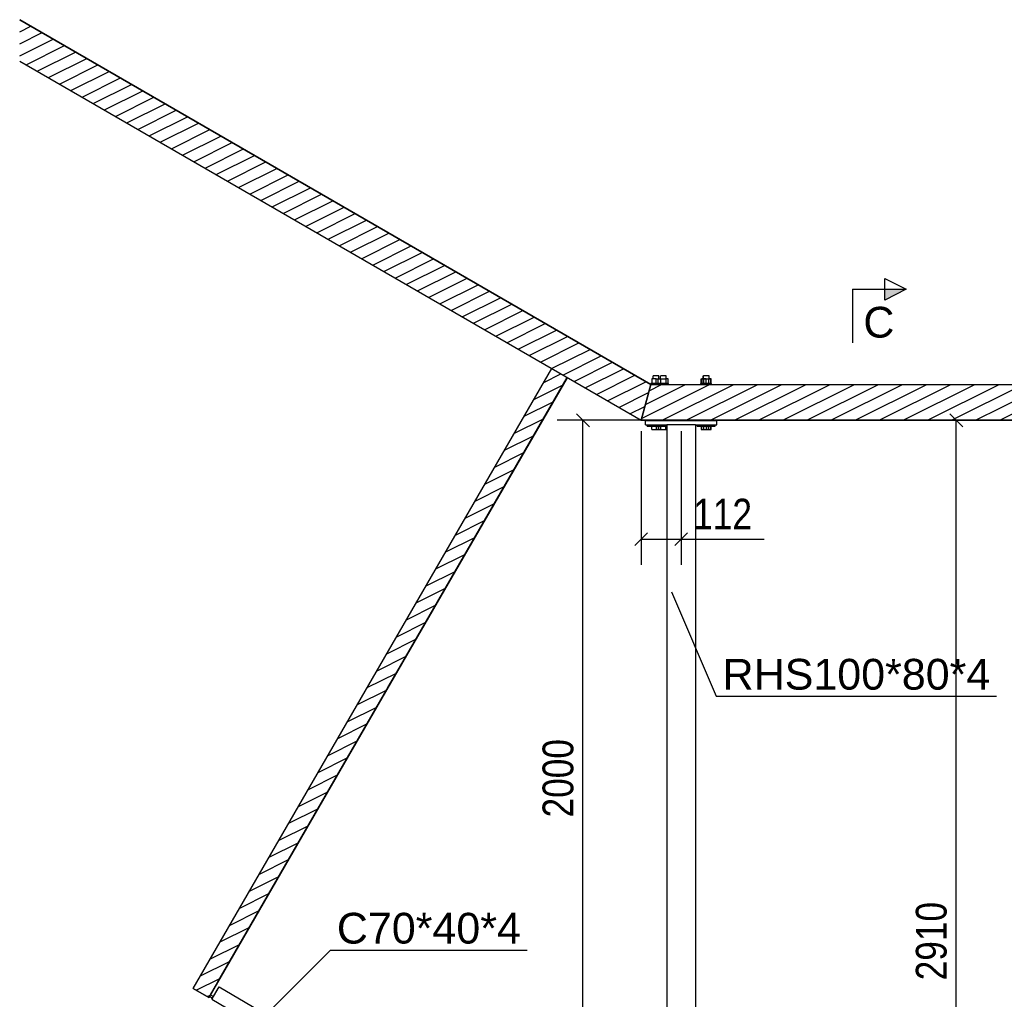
# Model space of a CAD drawing. Header units: millimetres. Extents: x 30 to 140409, y 21 to 10629.
# Tile 16 of 37: x 76543 to 79293, y 4118 to 6854. Entities that reach past the tile are written whole.
import ezdxf

# ---------------------------------------------------------------- set-up
doc = ezdxf.new("R2010")
doc.units = ezdxf.units.MM
doc.styles.add('Arial', font='ARIAL.TTF', dxfattribs={"height": 0.2})
doc.styles.add('Arial Narrow', font='ARIALN.TTF', dxfattribs={"height": 0.2})

# ---------------------------------------------------------------- blocks, each defined once
blk = doc.blocks.new('Part-22278 - 1314')
h = blk.add_hatch()
h.set_pattern_fill('', color=96, scale=30, style=0, pattern_type=0)
h.set_pattern_definition([(26.565, (78278.454, 5735.11), (-33.67596, 16.838), [])])
h.paths.add_polyline_path([(76542.7, 6738.7), (78278.5, 5735.1), (78305.3, 5835.1), (76542.7, 6854.2)])
at = {"color": 96}
for p, q in [((76542.7, 6854.2), (78305.3, 5835.1)), ((78305.3, 5835.1), (76542.7, 6854.2)), ((76542.7, 6738.7), (78278.5, 5735.1)), ((78305.3, 5835.1), (78278.5, 5735.1)), ((78305.3, 5835.1), (78305.3, 5835.1))]:
    blk.add_line(p, q, dxfattribs=at)
blk = doc.blocks.new('Part-22263 - 1314')
h = blk.add_hatch()
h.set_pattern_fill('', color=96, scale=30, style=0, pattern_type=0)
h.set_pattern_definition([(26.565, (77074.36, 4128.803), (-33.67596, 16.838), [])])
h.paths.add_polyline_path([(77070.8, 4122.7), (77074.4, 4128.8), (77075.3, 4130.5), (77095.9, 4166), (78072.1, 5854.4), (78068.7, 5856.4), (78032.3, 5877.4), (78028.8, 5879.4), (77027.6, 4147.7)])
at = {"color": 96}
for p, q in [((77027.6, 4147.7), (78028.8, 5879.4)), ((78072.1, 5854.4), (77070.8, 4122.7)), ((77095.9, 4166), (78072.1, 5854.4)), ((77075.3, 4130.5), (77095.9, 4166)), ((77070.8, 4122.7), (77027.6, 4147.7)), ((77070.8, 4122.7), (77074.7, 4129.3))]:
    blk.add_line(p, q, dxfattribs=at)
blk = doc.blocks.new('Part-1870 - 1314')
at = {"color": 7}
blk.add_line((78305.3, 5835.1), (84776.3, 5835.1), dxfattribs=at)
blk = doc.blocks.new('Part-1872 - 1314')
h = blk.add_hatch()
h.set_pattern_fill('', color=96, scale=30, style=0, pattern_type=0)
h.set_pattern_definition([(26.56505, (84803.092, 5735.11), (-33.67596, 16.83798), [])])
h.paths.add_polyline_path([(78278.5, 5735.1), (84803.1, 5735.1), (84776.3, 5835.1), (78305.3, 5835.1)])
at = {"color": 96}
for p, q in [((78278.5, 5735.1), (78305.3, 5835.1)), ((78305.3, 5835.1), (84776.3, 5835.1)), ((78305.3, 5835.1), (84776.3, 5835.1)), ((78278.5, 5735.1), (84803.1, 5735.1))]:
    blk.add_line(p, q, dxfattribs=at)
blk = doc.blocks.new('Part-22234 - 1314')
at = {"color": 7}
for p, q in [((78430.3, 5722.1), (78350.3, 5722.1)), ((78350.3, 5722.1), (78350.3, 2825.2)), ((78430.3, 5722.1), (78430.3, 2825.2))]:
    blk.add_line(p, q, dxfattribs=at)
blk = doc.blocks.new('Part-22253 - 1314')
at = {"color": 7}
for p, q in [((78310.2, 5734.1), (78310.2, 5734.1)), ((78490.2, 5734.1), (78490.2, 5734.1))]:
    blk.add_line(p, q, dxfattribs=at)
blk = doc.blocks.new('Bolt-22254 - 1314')
at = {"color": 7}
for p, q in [((78332.2, 5859.1), (78333.3, 5859.1)), ((78332.2, 5851.1), (78332.2, 5859.1)), ((78336.2, 5859.1), (78333.3, 5859.1)), ((78340.2, 5859.1), (78336.2, 5859.1)), ((78344.2, 5859.1), (78340.2, 5859.1)), ((78347.1, 5859.1), (78344.2, 5859.1)), ((78348.2, 5859.1), (78347.1, 5859.1)), ((78348.2, 5851.1), (78348.2, 5859.1)), ((78452.2, 5859.1), (78453.3, 5859.1)), ((78452.2, 5851.1), (78452.2, 5859.1)), ((78456.2, 5859.1), (78453.3, 5859.1)), ((78460.2, 5859.1), (78456.2, 5859.1)), ((78464.2, 5859.1), (78460.2, 5859.1)), ((78467.1, 5859.1), (78464.2, 5859.1)), ((78468.2, 5859.1), (78467.1, 5859.1)), ((78468.2, 5851.1), (78468.2, 5859.1)), ((78325.2, 5838.1), (78327.2, 5838.1)), ((78325.2, 5835.1), (78325.2, 5838.1)), ((78326.3, 5851.1), (78333.3, 5851.1)), ((78326.3, 5838.1), (78326.3, 5851.1)), ((78332.7, 5838.1), (78327.2, 5838.1)), ((78340.2, 5838.1), (78332.7, 5838.1)), ((78333.3, 5851.1), (78347.1, 5851.1)), ((78333.3, 5838.1), (78333.3, 5851.1)), ((78347.7, 5838.1), (78340.2, 5838.1)), ((78354, 5851.1), (78347.1, 5851.1)), ((78347.1, 5851.1), (78347.1, 5838.1)), ((78353.2, 5838.1), (78347.7, 5838.1)), ((78355.2, 5838.1), (78353.2, 5838.1)), ((78354, 5838.1), (78354, 5851.1)), ((78355.2, 5835.1), (78355.2, 5838.1)), ((78445.2, 5838.1), (78447.2, 5838.1)), ((78445.2, 5835.1), (78445.2, 5838.1)), ((78446.3, 5851.1), (78453.3, 5851.1)), ((78446.3, 5838.1), (78446.3, 5851.1)), ((78452.7, 5838.1), (78447.2, 5838.1)), ((78460.2, 5838.1), (78452.7, 5838.1)), ((78453.3, 5851.1), (78467.1, 5851.1)), ((78453.3, 5838.1), (78453.3, 5851.1)), ((78467.7, 5838.1), (78460.2, 5838.1)), ((78474, 5851.1), (78467.1, 5851.1)), ((78467.1, 5851.1), (78467.1, 5838.1)), ((78473.2, 5838.1), (78467.7, 5838.1)), ((78475.2, 5838.1), (78473.2, 5838.1)), ((78474, 5838.1), (78474, 5851.1)), ((78475.2, 5835.1), (78475.2, 5838.1)), ((78315.2, 5719.1), (78315.2, 5722.1)), ((78332.2, 5734.1), (78332.2, 5735.1)), ((78348.2, 5734.1), (78348.2, 5735.1)), ((78435.2, 5719.1), (78435.2, 5722.1)), ((78452.2, 5734.1), (78452.2, 5735.1)), ((78468.2, 5734.1), (78468.2, 5735.1)), ((78485.2, 5719.1), (78485.2, 5722.1)), ((78315.2, 5719.1), (78318.5, 5719.1)), ((78318.5, 5719.1), (78327.7, 5719.1)), ((78326.3, 5719.1), (78326.3, 5709.1)), ((78326.3, 5709.1), (78333.3, 5709.1)), ((78327.7, 5719.1), (78340.2, 5719.1)), ((78333.3, 5709.1), (78333.3, 5719.1)), ((78333.3, 5709.1), (78347.1, 5709.1)), ((78340.2, 5719.1), (78350.3, 5719.1)), ((78347.1, 5709.1), (78347.1, 5719.1)), ((78347.1, 5709.1), (78350.3, 5709.1)), ((78435.2, 5719.1), (78438.5, 5719.1)), ((78438.5, 5719.1), (78447.7, 5719.1)), ((78446.3, 5719.1), (78446.3, 5709.1)), ((78446.3, 5709.1), (78453.3, 5709.1)), ((78447.7, 5719.1), (78460.2, 5719.1)), ((78453.3, 5709.1), (78453.3, 5719.1)), ((78453.3, 5709.1), (78467.1, 5709.1)), ((78460.2, 5719.1), (78472.7, 5719.1)), ((78467.1, 5709.1), (78467.1, 5719.1)), ((78467.1, 5709.1), (78474, 5709.1)), ((78472.7, 5719.1), (78481.8, 5719.1)), ((78474, 5709.1), (78474, 5719.1)), ((78481.8, 5719.1), (78485.2, 5719.1))]:
    blk.add_line(p, q, dxfattribs=at)
blk = doc.blocks.new('Part-22259 - 1314')
at = {"color": 7}
for p, q in [((78490.3, 5734.1), (78290.3, 5734.1)), ((78290.3, 5722.1), (78290.3, 5734.1)), ((78290.3, 5734.1), (78490.3, 5734.1)), ((78290.3, 5722.1), (78350.3, 5722.1)), ((78430.3, 5722.1), (78490.3, 5722.1)), ((78490.3, 5722.1), (78490.3, 5734.1))]:
    blk.add_line(p, q, dxfattribs=at)
blk = doc.blocks.new('Bolt-22260 - 1314')
at = {"color": 7}
for p, q in [((78313.4, 5859.1), (78312.3, 5859.1)), ((78312.3, 5851.1), (78312.3, 5859.1)), ((78316.3, 5859.1), (78313.4, 5859.1)), ((78320.3, 5859.1), (78316.3, 5859.1)), ((78324.3, 5859.1), (78320.3, 5859.1)), ((78327.2, 5859.1), (78324.3, 5859.1)), ((78328.3, 5859.1), (78327.2, 5859.1)), ((78328.3, 5851.1), (78328.3, 5859.1)), ((78453.4, 5859.1), (78452.3, 5859.1)), ((78452.3, 5851.1), (78452.3, 5859.1)), ((78456.3, 5859.1), (78453.4, 5859.1)), ((78460.3, 5859.1), (78456.3, 5859.1)), ((78464.3, 5859.1), (78460.3, 5859.1)), ((78467.2, 5859.1), (78464.3, 5859.1)), ((78468.3, 5859.1), (78467.2, 5859.1)), ((78468.3, 5851.1), (78468.3, 5859.1)), ((78307.3, 5838.1), (78305.3, 5838.1)), ((78305.3, 5835.1), (78305.3, 5838.1)), ((78312.8, 5838.1), (78307.3, 5838.1)), ((78320.3, 5851.1), (78308.3, 5851.1)), ((78308.3, 5851.1), (78308.3, 5838.1)), ((78320.3, 5838.1), (78312.8, 5838.1)), ((78320.3, 5851.1), (78332.3, 5851.1)), ((78320.3, 5838.1), (78320.3, 5851.1)), ((78327.8, 5838.1), (78320.3, 5838.1)), ((78333.3, 5838.1), (78327.8, 5838.1)), ((78332.3, 5851.1), (78332.3, 5838.1)), ((78335.3, 5838.1), (78333.3, 5838.1)), ((78335.3, 5835.1), (78335.3, 5838.1)), ((78447.3, 5838.1), (78445.3, 5838.1)), ((78445.3, 5835.1), (78445.3, 5838.1)), ((78452.8, 5838.1), (78447.3, 5838.1)), ((78460.3, 5851.1), (78448.3, 5851.1)), ((78448.3, 5851.1), (78448.3, 5838.1)), ((78460.3, 5838.1), (78452.8, 5838.1)), ((78460.3, 5851.1), (78472.3, 5851.1)), ((78460.3, 5838.1), (78460.3, 5851.1)), ((78467.8, 5838.1), (78460.3, 5838.1)), ((78473.3, 5838.1), (78467.8, 5838.1)), ((78472.3, 5851.1), (78472.3, 5838.1)), ((78475.3, 5838.1), (78473.3, 5838.1)), ((78475.3, 5835.1), (78475.3, 5838.1)), ((78295.3, 5719.1), (78295.3, 5722.1)), ((78312.3, 5734.1), (78312.3, 5735.1)), ((78328.3, 5734.1), (78328.3, 5735.1)), ((78345.3, 5719.1), (78345.3, 5722.1)), ((78435.3, 5719.1), (78435.3, 5722.1)), ((78452.3, 5734.1), (78452.3, 5735.1)), ((78468.3, 5734.1), (78468.3, 5735.1)), ((78485.3, 5719.1), (78485.3, 5722.1)), ((78295.3, 5719.1), (78298.6, 5719.1)), ((78298.6, 5719.1), (78307.8, 5719.1)), ((78307.8, 5719.1), (78320.3, 5719.1)), ((78308.3, 5709.1), (78308.3, 5719.1)), ((78308.3, 5709.1), (78320.3, 5709.1)), ((78320.3, 5719.1), (78332.8, 5719.1)), ((78320.3, 5719.1), (78320.3, 5709.1)), ((78320.3, 5709.1), (78332.3, 5709.1)), ((78332.3, 5709.1), (78332.3, 5719.1)), ((78332.8, 5719.1), (78341.9, 5719.1)), ((78341.9, 5719.1), (78345.3, 5719.1)), ((78435.3, 5719.1), (78438.6, 5719.1)), ((78438.6, 5719.1), (78447.8, 5719.1)), ((78447.8, 5719.1), (78460.3, 5719.1)), ((78448.3, 5709.1), (78448.3, 5719.1)), ((78448.3, 5709.1), (78460.3, 5709.1)), ((78460.3, 5719.1), (78472.8, 5719.1)), ((78460.3, 5719.1), (78460.3, 5709.1)), ((78460.3, 5709.1), (78472.3, 5709.1)), ((78472.3, 5709.1), (78472.3, 5719.1)), ((78472.8, 5719.1), (78481.9, 5719.1)), ((78481.9, 5719.1), (78485.3, 5719.1))]:
    blk.add_line(p, q, dxfattribs=at)
blk = doc.blocks.new('Part-22265 - 1314')
at = {"color": 7}
for p, q in [((77075.3, 4130.5), (77095.9, 4166)), ((77075.4, 4130.5), (77095.9, 4166)), ((77095.9, 4166), (77095.9, 4166)), ((77095.9, 4166), (77095.9, 4166)), ((77095.9, 4166), (77095.9, 4166)), ((77027.6, 4147.7), (77070.8, 4122.7)), ((77070.8, 4122.7), (77074.7, 4129.3)), ((77070.9, 4122.7), (77072.9, 4126.1)), ((77070.8, 4122.7), (77070.9, 4122.7)), ((77070.9, 4122.7), (77070.8, 4122.7))]:
    blk.add_line(p, q, dxfattribs=at)
blk = doc.blocks.new('Part-22266 - 1314')
at = {"color": 7}
for p, q in [((77075.4, 4130.5), (78072.7, 5854.1)), ((77095.9, 4166), (78072.7, 5854.1)), ((77075.4, 4130.5), (77095.9, 4166)), ((77095.9, 4166), (77095.9, 4166)), ((77070.9, 4122.7), (77072.9, 4126.1)), ((77070.9, 4122.7), (77072.9, 4126.1)), ((77070.8, 4122.7), (77070.9, 4122.7))]:
    blk.add_line(p, q, dxfattribs=at)
blk = doc.blocks.new('Part-22267 - 1314')
at = {"color": 7}
for p, q in [((77571.4, 4988.4), (77596.4, 5031.7)), ((77571.7, 4988.3), (77596.7, 5031.6)), ((77596.4, 5031.7), (77596.4, 5031.7)), ((77596.4, 5031.7), (77596.7, 5031.6)), ((77596.7, 5031.6), (77596.5, 5031.8)), ((77571.7, 4988.3), (77571.4, 4988.5)), ((77571.4, 4988.4), (77571.4, 4988.4)), ((77571.4, 4988.4), (77571.7, 4988.3))]:
    blk.add_line(p, q, dxfattribs=at)
blk = doc.blocks.new('Part-22276 - 1314')
at = {"color": 7}
for p, q in [((78490.1, 5735), (78490.1, 5735.1)), ((78590.1, 5735), (78490.1, 5735)), ((78590.1, 5735.1), (78590.1, 5735))]:
    blk.add_line(p, q, dxfattribs=at)
blk = doc.blocks.new('Part-22277 - 1314')
at = {"color": 96}
for q in [(76542.7, 6854.2), (78305.3, 5835.1)]:
    blk.add_line((78305.3, 5835.1), q, dxfattribs=at)
blk = doc.blocks.new('Part-22284 - 1314')
at = {"color": 7}
for p, q in [((77079.8, 4118.1), (77100.1, 4152.6)), ((77084.1, 4125.5), (77100.1, 4152.6)), ((77100.1, 4152.6), (77100.1, 4152.6)), ((77100.1, 4152.6), (77100.1, 4152.6)), ((77100.1, 4152.6), (77742.3, 3775.2)), ((77100.1, 4152.6), (77100.1, 4152.6)), ((77081.5, 4121.1), (77079.8, 4118.2)), ((77079.8, 4118.2), (77079.8, 4118.1)), ((77079.8, 4118.2), (77079.8, 4118.1)), ((77079.8, 4118.1), (77731.4, 3735.2))]:
    blk.add_line(p, q, dxfattribs=at)
blk = doc.blocks.new('Part-22286 - 1314')
at = {"color": 7}
for p, q in [((77072.8, 4126.2), (77081.6, 4121.1)), ((77075.3, 4130.5), (77084.1, 4125.4))]:
    blk.add_line(p, q, dxfattribs=at)
blk = doc.blocks.new('StraightDimension-6876 - 1314')
at = {"color": 174}
for p, q in [((78134.1, 5717.1), (78098.1, 5753.1)), ((80467.2, 5735.1), (78044.1, 5735.1)), ((78116.1, 3735.2), (78116.1, 5735.1)), ((78098.1, 3753.2), (78134.1, 3717.2)), ((78060.8, 3735.2), (78188.1, 3735.2))]:
    blk.add_line(p, q, dxfattribs=at)
at = {"color": 30, "style": 'Arial Narrow'}
blk.add_text('2000', height=85.9, rotation=90.0002, dxfattribs=at).set_placement((78089.1, 4625.7))
blk = doc.blocks.new('StraightDimension-24289 - 1314')
at = {"color": 174}
for p, q in [((78278.5, 5705.1), (78278.5, 5331.1)), ((78390.3, 5705.1), (78390.3, 5331.1)), ((78296.5, 5421.1), (78260.5, 5385.1)), ((78372.3, 5385.1), (78408.3, 5421.1)), ((78278.5, 5403.1), (78390.3, 5403.1)), ((78390.3, 5403.1), (78621.9, 5403.1)), ((78390.3, 5403.1), (78621.9, 5403.1))]:
    blk.add_line(p, q, dxfattribs=at)
at = {"color": 30, "style": 'Arial Narrow'}
blk.add_text('112', height=85.9, dxfattribs=at).set_placement((78424, 5430.1))
blk = doc.blocks.new('StraightDimension-27109 - 1314')
at = {"color": 174}
for p, q in [((79176.7, 5717.1), (79140.7, 5753.1)), ((81427.1, 5735.1), (79086.7, 5735.1)), ((79158.7, 2825.2), (79158.7, 5735.1))]:
    blk.add_line(p, q, dxfattribs=at)
at = {"color": 30, "style": 'Arial Narrow'}
blk.add_text('2910', height=85.9, rotation=90.0002, dxfattribs=at).set_placement((79131.7, 4170.7))
blk = doc.blocks.new('SectionMark-12491 - 1314')
blk.add_hatch(color=5).paths.add_polyline_path([(78959.2, 6071.1), (78959.2, 6101.1), (79019.2, 6101.1)])
at = {"color": 5}
for p, q in [((78959.2, 6071.1), (78959.2, 6131.1)), ((78959.2, 6131.1), (79019.2, 6101.1)), ((78869.2, 6101.1), (78869.2, 5951.1)), ((78869.2, 6101.1), (79019.2, 6101.1)), ((79019.2, 6101.1), (78959.2, 6071.1))]:
    blk.add_line(p, q, dxfattribs=at)
at = {"color": 5, "style": 'Arial'}
blk.add_text('C', height=86, dxfattribs=at).set_placement((78899.2, 5966.1))
blk = doc.blocks.new('Mark-22292 - 1314')
at = {"color": 136}
for p, q in [((78363.5, 5255.9), (78488.1, 4964.7)), ((78488.1, 4964.7), (79271.4, 4964.7))]:
    blk.add_line(p, q, dxfattribs=at)
at = {"color": 30, "style": 'Arial'}
blk.add_text('RHS100*80*4', height=85.957, dxfattribs=at).set_placement((78506.1, 4982.7))
blk = doc.blocks.new('Mark-22315 - 1314')
at = {"color": 136}
for p, q in [((77219.7, 4064.4), (77410.6, 4255.3)), ((77410.6, 4255.3), (77960.5, 4255.3))]:
    blk.add_line(p, q, dxfattribs=at)
at = {"color": 30, "style": 'Arial'}
blk.add_text('C70*40*4', height=85.96, dxfattribs=at).set_placement((77428.6, 4273.3))

msp = doc.modelspace()

# ---------------------------------------------------------------- block references
for name in ['Part-22278 - 1314', 'Part-22277 - 1314', 'SectionMark-12491 - 1314', 'Part-22263 - 1314', 'Bolt-22260 - 1314', 'Bolt-22254 - 1314', 'Part-22266 - 1314', 'Part-1872 - 1314', 'Part-1870 - 1314', 'StraightDimension-6876 - 1314', 'StraightDimension-27109 - 1314', 'Part-22259 - 1314', 'Part-22253 - 1314', 'Part-22234 - 1314', 'Part-22276 - 1314', 'StraightDimension-24289 - 1314', 'Mark-22292 - 1314', 'Part-22267 - 1314', 'Mark-22315 - 1314', 'Part-22265 - 1314', 'Part-22286 - 1314', 'Part-22284 - 1314']:
    msp.add_blockref(name, (0, 0))

doc.saveas('drawing.dxf')
